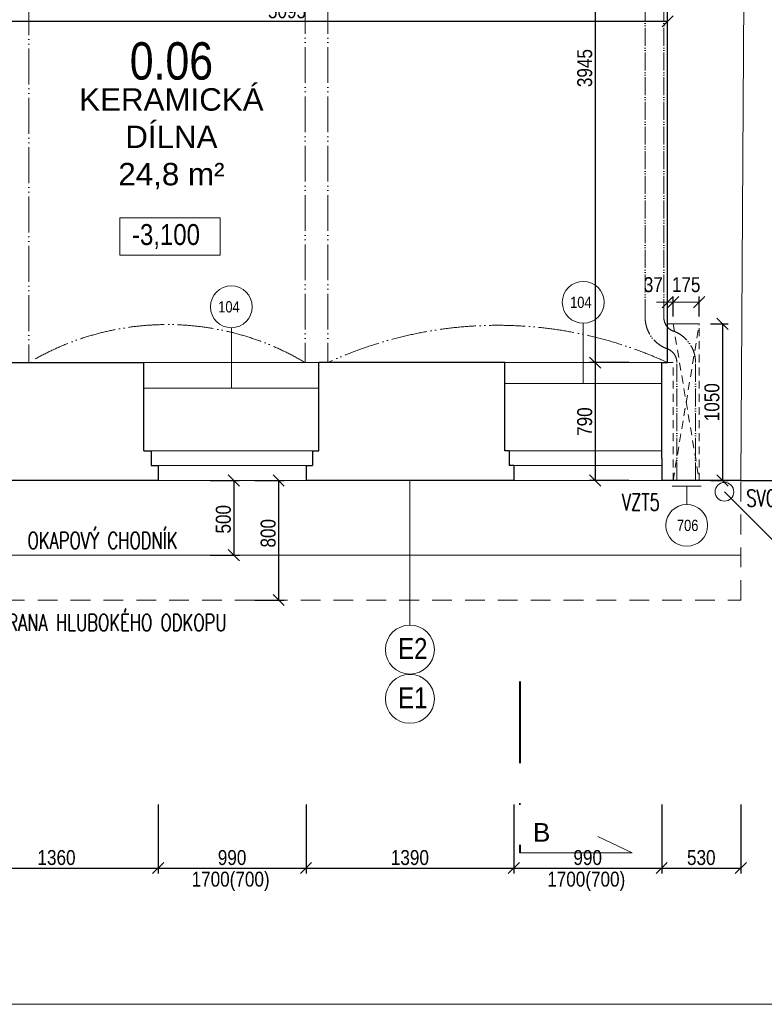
# Model space of a CAD drawing. Header units: millimetres. Extents: x -300958 to -108039, y 30118 to 292543.
# Tile 50 of 256: x -284609 to -279626, y 112682 to 119277. Entities that reach past the tile are written whole.
import ezdxf
from ezdxf.enums import TextEntityAlignment as Align

# ---------------------------------------------------------------- set-up
doc = ezdxf.new("R2010")
doc.units = ezdxf.units.MM
doc.header["$MEASUREMENT"] = 0
for name, pattern in [('ACAD_ISO05W100', [33, 24, -3, 0, -3, 0, -3]), ('DGN Style 2', [879.857395, 527.914437, -351.942958]), ('DGN Style 4', [1094.119168, 546.717885, -273.358943, 0.683397, -273.358943])]:
    doc.linetypes.add(name, pattern=pattern)
doc.layers.get('0').update_dxf_attribs({"lineweight": 13})
doc.layers.get('Defpoints').update_dxf_attribs({"color": 3, "lineweight": 13})
for name, color, linetype, lineweight in [('dims', 7, 'Continuous', 9), ('legenda', 7, 'Continuous', 13), ('navrh', 1, 'Continuous', 9), ('popis', 7, 'Continuous', 9), ('PSV', 7, 'Continuous', 13), ('RAMECEK', 7, 'Continuous', 0), ('rez', 7, 'Continuous', 13), ('tenka', 7, 'Continuous', 13), ('texts', 3, 'Continuous', 30), ('výškové kóty', 7, 'Continuous', 13), ('walls', 7, 'Continuous', 13), ('zařizovací předměty', 7, 'Continuous', 9)]:
    doc.layers.add(name, color=color, linetype=linetype, lineweight=lineweight)
doc.styles.add('GENERATED_STYLE_8', font='arial.ttf')
doc.styles.get("Standard").update_dxf_attribs({"font": 'txt.shx'})
doc.styles.add('STYLE-0', font='ARIALN.TTF')
doc.styles.add('Style-Arial', font='arial.ttf')
doc.dimstyles.new('arch', dxfattribs={"dimscale": 50, "dimtxt": 2.5, "dimasz": 2.5, "dimexe": 1.25, "dimexo": 0.9, "dimtad": 1, "dimdec": 0, "dimtxsty": 'STYLE-0', "dimblk": 'ARCHTICK', "dimcen": 2.5, "dimadec": 0, "dimazin": 0, "dimtfac": 1, "dimtdec": 0, "dimtmove": 2, "dimatfit": 3, "dimldrblk": 'ARCHTICK', "dimfxl": 0, "dimarcsym": 0})

# ---------------------------------------------------------------- blocks, each defined once
blk = doc.blocks.new('_ArchTick')
at = {"color": 0, "linetype": 'ByBlock', "flags": 128}
blk.add_lwpolyline([(-0.5, -0.5), (0.5, 0.5)], dxfattribs=at)
blk = doc.blocks.new('*D1949')
at = {"layer": 'Defpoints', "color": 0, "linetype": 'Continuous'}
for p in [(-280272.6, 120925), (-280757.6, 116980), (-280457.6, 116980)]:
    blk.add_point(p, dxfattribs=at)
at = {"layer": 'dims', "color": 0, "linetype": 'Continuous', "lineweight": -2}
for p, q in [((-280347.6, 120925), (-280795.1, 120925)), ((-280757.6, 120925), (-280757.6, 116980)), ((-280532.6, 116980), (-280795.1, 116980))]:
    blk.add_line(p, q, dxfattribs=at)
at = {"layer": 'dims', "color": 0, "linetype": 'Continuous', "lineweight": -2, "xscale": 75, "yscale": 75, "zscale": 75}
for p, rotation in [((-280757.6, 120925), 90), ((-280757.6, 116980), 270)]:
    blk.add_blockref('_ArchTick', p, dxfattribs=dict(at, rotation=rotation))
at = {"layer": 'dims', "color": 0, "linetype": 'Continuous', "insert": (-280827.4, 118952.5), "char_height": 100, "attachment_point": 5, "rotation": 90, "style": 'STYLE-0'}
blk.add_mtext('3945', dxfattribs=at)
blk = doc.blocks.new('*U49')
at = {"layer": 'RAMECEK', "linetype": 'Continuous', "lineweight": 0, "flags": 128}
blk.add_lwpolyline([(-15750, -11137.5), (15750, -11137.5), (15750, 11137.5), (-15750, 11137.5)], close=True, dxfattribs=at)
blk = doc.blocks.new('*D1971')
at = {"layer": 'Defpoints', "color": 0, "linetype": 'Continuous'}
for p in [(-285042.6, 114095), (-283682.6, 114095), (-283682.6, 113595)]:
    blk.add_point(p, dxfattribs=at)
at = {"layer": 'dims', "color": 0, "linetype": 'Continuous', "lineweight": -2}
for p, q in [((-285042.6, 114020), (-285042.6, 113557.5)), ((-283682.6, 114020), (-283682.6, 113557.5)), ((-285042.6, 113595), (-283682.6, 113595))]:
    blk.add_line(p, q, dxfattribs=at)
at = {"layer": 'dims', "color": 0, "linetype": 'Continuous', "lineweight": -2, "xscale": 75, "yscale": 75, "zscale": 75, "rotation": 180}
blk.add_blockref('_ArchTick', (-285042.6, 113595), dxfattribs=at)
at = {"layer": 'dims', "color": 0, "linetype": 'Continuous', "lineweight": -2, "xscale": 75, "yscale": 75, "zscale": 75}
blk.add_blockref('_ArchTick', (-283682.6, 113595), dxfattribs=at)
at = {"layer": 'dims', "color": 0, "linetype": 'Continuous', "insert": (-284362.6, 113664.8), "char_height": 100, "attachment_point": 5, "style": 'STYLE-0'}
blk.add_mtext('1360', dxfattribs=at)
blk = doc.blocks.new('*D1972')
at = {"layer": 'Defpoints', "color": 0, "linetype": 'Continuous'}
for p in [(-283682.6, 114095), (-282692.6, 114095), (-282692.6, 113595)]:
    blk.add_point(p, dxfattribs=at)
at = {"layer": 'dims', "color": 0, "linetype": 'Continuous', "lineweight": -2}
for p, q in [((-283682.6, 114020), (-283682.6, 113557.5)), ((-282692.6, 114020), (-282692.6, 113557.5)), ((-283682.6, 113595), (-282692.6, 113595))]:
    blk.add_line(p, q, dxfattribs=at)
at = {"layer": 'dims', "color": 0, "linetype": 'Continuous', "lineweight": -2, "xscale": 75, "yscale": 75, "zscale": 75, "rotation": 180}
blk.add_blockref('_ArchTick', (-283682.6, 113595), dxfattribs=at)
at = {"layer": 'dims', "color": 0, "linetype": 'Continuous', "lineweight": -2, "xscale": 75, "yscale": 75, "zscale": 75}
blk.add_blockref('_ArchTick', (-282692.6, 113595), dxfattribs=at)
at = {"layer": 'dims', "color": 0, "linetype": 'Continuous', "insert": (-283187.6, 113664.8), "char_height": 100, "attachment_point": 5, "style": 'STYLE-0'}
blk.add_mtext('990', dxfattribs=at)
blk = doc.blocks.new('*D1973')
at = {"layer": 'Defpoints', "color": 0, "linetype": 'Continuous'}
for p in [(-282692.6, 114095), (-281302.6, 114095), (-281302.6, 113595)]:
    blk.add_point(p, dxfattribs=at)
at = {"layer": 'dims', "color": 0, "linetype": 'Continuous', "lineweight": -2}
for p, q in [((-282692.6, 114020), (-282692.6, 113557.5)), ((-281302.6, 114020), (-281302.6, 113557.5)), ((-282692.6, 113595), (-281302.6, 113595))]:
    blk.add_line(p, q, dxfattribs=at)
at = {"layer": 'dims', "color": 0, "linetype": 'Continuous', "lineweight": -2, "xscale": 75, "yscale": 75, "zscale": 75, "rotation": 180}
blk.add_blockref('_ArchTick', (-282692.6, 113595), dxfattribs=at)
at = {"layer": 'dims', "color": 0, "linetype": 'Continuous', "lineweight": -2, "xscale": 75, "yscale": 75, "zscale": 75}
blk.add_blockref('_ArchTick', (-281302.6, 113595), dxfattribs=at)
at = {"layer": 'dims', "color": 0, "linetype": 'Continuous', "insert": (-281997.6, 113664.8), "char_height": 100, "attachment_point": 5, "style": 'STYLE-0'}
blk.add_mtext('1390', dxfattribs=at)
blk = doc.blocks.new('*D1974')
at = {"layer": 'Defpoints', "color": 0, "linetype": 'Continuous'}
for p in [(-281302.6, 114095), (-280312.6, 114095), (-280312.6, 113595)]:
    blk.add_point(p, dxfattribs=at)
at = {"layer": 'dims', "color": 0, "linetype": 'Continuous', "lineweight": -2}
for p, q in [((-281302.6, 114020), (-281302.6, 113557.5)), ((-280312.6, 114020), (-280312.6, 113557.5)), ((-281302.6, 113595), (-280312.6, 113595))]:
    blk.add_line(p, q, dxfattribs=at)
at = {"layer": 'dims', "color": 0, "linetype": 'Continuous', "lineweight": -2, "xscale": 75, "yscale": 75, "zscale": 75, "rotation": 180}
blk.add_blockref('_ArchTick', (-281302.6, 113595), dxfattribs=at)
at = {"layer": 'dims', "color": 0, "linetype": 'Continuous', "lineweight": -2, "xscale": 75, "yscale": 75, "zscale": 75}
blk.add_blockref('_ArchTick', (-280312.6, 113595), dxfattribs=at)
at = {"layer": 'dims', "color": 0, "linetype": 'Continuous', "insert": (-280807.6, 113664.8), "char_height": 100, "attachment_point": 5, "style": 'STYLE-0'}
blk.add_mtext('990', dxfattribs=at)
blk = doc.blocks.new('*D1975')
at = {"layer": 'Defpoints', "color": 0, "linetype": 'Continuous'}
for p in [(-280312.6, 114095), (-279782.6, 114095), (-279782.6, 113595)]:
    blk.add_point(p, dxfattribs=at)
at = {"layer": 'dims', "color": 0, "linetype": 'Continuous', "lineweight": -2}
for p, q in [((-280312.6, 114020), (-280312.6, 113557.5)), ((-279782.6, 114020), (-279782.6, 113557.5)), ((-280312.6, 113595), (-279782.6, 113595))]:
    blk.add_line(p, q, dxfattribs=at)
at = {"layer": 'dims', "color": 0, "linetype": 'Continuous', "lineweight": -2, "xscale": 75, "yscale": 75, "zscale": 75, "rotation": 180}
blk.add_blockref('_ArchTick', (-280312.6, 113595), dxfattribs=at)
at = {"layer": 'dims', "color": 0, "linetype": 'Continuous', "lineweight": -2, "xscale": 75, "yscale": 75, "zscale": 75}
blk.add_blockref('_ArchTick', (-279782.6, 113595), dxfattribs=at)
at = {"layer": 'dims', "color": 0, "linetype": 'Continuous', "insert": (-280047.6, 113664.8), "char_height": 100, "attachment_point": 5, "style": 'STYLE-0'}
blk.add_mtext('530', dxfattribs=at)
blk = doc.blocks.new('*U48')
at = {"layer": 'rez', "linetype": 'DGN Style 4', "lineweight": 40}
blk.add_line((-376.1, 573.9), (-376.1, -573.9), dxfattribs=at)
at = {"layer": 'rez', "linetype": 'Continuous', "lineweight": 0, "flags": 128}
blk.add_lwpolyline([(-376.1, -573.9), (376.1, -573.9), (146.2, -463.7)], dxfattribs=at)
blk = doc.blocks.new('*D2036')
at = {"layer": 'Defpoints', "color": 0, "linetype": 'Continuous'}
for p in [(-280532.6, 116980), (-280757.6, 116190), (-280457.6, 116190)]:
    blk.add_point(p, dxfattribs=at)
at = {"layer": 'dims', "color": 0, "linetype": 'Continuous', "lineweight": -2}
for p, q in [((-280607.6, 116980), (-280795.1, 116980)), ((-280757.6, 116980), (-280757.6, 116190)), ((-280532.6, 116190), (-280795.1, 116190))]:
    blk.add_line(p, q, dxfattribs=at)
at = {"layer": 'dims', "color": 0, "linetype": 'Continuous', "lineweight": -2, "xscale": 75, "yscale": 75, "zscale": 75}
for p, rotation in [((-280757.6, 116980), 90), ((-280757.6, 116190), 270)]:
    blk.add_blockref('_ArchTick', p, dxfattribs=dict(at, rotation=rotation))
at = {"layer": 'dims', "color": 0, "linetype": 'Continuous', "insert": (-280827.4, 116585), "char_height": 100, "attachment_point": 5, "rotation": 90, "style": 'STYLE-0'}
blk.add_mtext('790', dxfattribs=at)
blk = doc.blocks.new('*D1909')
at = {"layer": 'Defpoints', "color": 0, "linetype": 'Continuous'}
for p in [(-285367.6, 119265.7), (-285367.6, 119021.6), (-280272.6, 119021.6)]:
    blk.add_point(p, dxfattribs=at)
at = {"layer": 'dims', "color": 0, "linetype": 'Continuous', "lineweight": -2}
for p, q in [((-285367.6, 119096.6), (-285367.6, 119303.2)), ((-280272.6, 119096.6), (-280272.6, 119303.2)), ((-280272.6, 119265.7), (-285367.6, 119265.7))]:
    blk.add_line(p, q, dxfattribs=at)
at = {"layer": 'dims', "color": 0, "linetype": 'Continuous', "lineweight": -2, "xscale": 75, "yscale": 75, "zscale": 75, "rotation": 180}
blk.add_blockref('_ArchTick', (-285367.6, 119265.7), dxfattribs=at)
at = {"layer": 'dims', "color": 0, "linetype": 'Continuous', "lineweight": -2, "xscale": 75, "yscale": 75, "zscale": 75}
blk.add_blockref('_ArchTick', (-280272.6, 119265.7), dxfattribs=at)
at = {"layer": 'dims', "color": 0, "linetype": 'Continuous', "insert": (-282820.1, 119335.6), "char_height": 100, "attachment_point": 5, "style": 'STYLE-0'}
blk.add_mtext('5095', dxfattribs=at)
blk = doc.blocks.new('*D1856')
at = {"layer": 'Defpoints', "color": 0, "linetype": 'Continuous'}
for p in [(-280061.1, 117239.9), (-280061.1, 116190), (-279906.2, 116190)]:
    blk.add_point(p, dxfattribs=at)
at = {"layer": 'dims', "color": 0, "linetype": 'Continuous', "lineweight": -2}
for p, q in [((-279986.1, 117239.9), (-279868.7, 117239.9)), ((-279906.2, 117239.9), (-279906.2, 116190)), ((-279986.1, 116190), (-279868.7, 116190))]:
    blk.add_line(p, q, dxfattribs=at)
at = {"layer": 'dims', "color": 0, "linetype": 'Continuous', "lineweight": -2, "xscale": 75, "yscale": 75, "zscale": 75}
for p, rotation in [((-279906.2, 117239.9), 90), ((-279906.2, 116190), 270)]:
    blk.add_blockref('_ArchTick', p, dxfattribs=dict(at, rotation=rotation))
at = {"layer": 'dims', "color": 0, "linetype": 'Continuous', "insert": (-279976, 116714.9), "char_height": 100, "attachment_point": 5, "rotation": 90, "style": 'STYLE-0'}
blk.add_mtext('1050', dxfattribs=at)
blk = doc.blocks.new('*D1857')
at = {"layer": 'Defpoints', "color": 0, "linetype": 'Continuous'}
for p in [(-280061.1, 117384.8), (-280236.1, 117214.3), (-280061.1, 117214.3)]:
    blk.add_point(p, dxfattribs=at)
at = {"layer": 'tenka', "color": 0, "linetype": 'ByBlock', "lineweight": -2}
for p, q in [((-280236.1, 117289.3), (-280236.1, 117422.3)), ((-280061.1, 117289.3), (-280061.1, 117422.3))]:
    blk.add_line(p, q, dxfattribs=at)
at = {"layer": 'tenka', "linetype": 'ByBlock', "lineweight": 0}
blk.add_line((-280236.1, 117384.8), (-280061.1, 117384.8), dxfattribs=at)
at = {"layer": 'tenka', "linetype": 'Continuous', "lineweight": 0, "xscale": 75, "yscale": 75, "zscale": 75, "rotation": 180}
blk.add_blockref('_ArchTick', (-280236.1, 117384.8), dxfattribs=at)
at = {"layer": 'tenka', "linetype": 'Continuous', "lineweight": 0, "xscale": 75, "yscale": 75, "zscale": 75}
blk.add_blockref('_ArchTick', (-280061.1, 117384.8), dxfattribs=at)
at = {"layer": 'tenka', "color": 0, "linetype": 'Continuous', "insert": (-280148.6, 117501.5), "char_height": 100, "attachment_point": 5, "style": 'STYLE-0'}
blk.add_mtext('175', dxfattribs=at)
blk = doc.blocks.new('*D1858')
at = {"layer": 'Defpoints', "color": 0, "linetype": 'Continuous'}
for p in [(-280236.1, 117384.8), (-280272.6, 117214.3), (-280236.1, 117214.3)]:
    blk.add_point(p, dxfattribs=at)
at = {"layer": 'tenka', "linetype": 'ByBlock', "lineweight": 0}
for p, q in [((-280272.6, 117384.8), (-280347.6, 117384.8)), ((-280272.6, 117384.8), (-280236.1, 117384.8)), ((-280236.1, 117384.8), (-280161.1, 117384.8))]:
    blk.add_line(p, q, dxfattribs=at)
at = {"layer": 'tenka', "color": 0, "linetype": 'ByBlock', "lineweight": -2}
for p, q in [((-280272.6, 117289.3), (-280272.6, 117422.3)), ((-280236.1, 117289.3), (-280236.1, 117422.3))]:
    blk.add_line(p, q, dxfattribs=at)
at = {"layer": 'tenka', "linetype": 'Continuous', "lineweight": 0, "xscale": 75, "yscale": 75, "zscale": 75}
blk.add_blockref('_ArchTick', (-280272.6, 117384.8), dxfattribs=at)
at = {"layer": 'tenka', "linetype": 'Continuous', "lineweight": 0, "xscale": 75, "yscale": 75, "zscale": 75, "rotation": 180}
blk.add_blockref('_ArchTick', (-280236.1, 117384.8), dxfattribs=at)
at = {"layer": 'tenka', "color": 0, "linetype": 'Continuous', "insert": (-280368.5, 117501.5), "char_height": 100, "attachment_point": 5, "style": 'STYLE-0'}
blk.add_mtext('37', dxfattribs=at)
blk = doc.blocks.new('*D1880')
at = {"layer": 'Defpoints', "color": 0, "linetype": 'Continuous'}
for p in [(-283410.3, 116190), (-283410.3, 115690), (-283176, 115690)]:
    blk.add_point(p, dxfattribs=at)
at = {"layer": 'dims', "color": 0, "linetype": 'Continuous', "lineweight": -2}
for p, q in [((-283335.3, 116190), (-283138.5, 116190)), ((-283176, 116190), (-283176, 115690)), ((-283335.3, 115690), (-283138.5, 115690))]:
    blk.add_line(p, q, dxfattribs=at)
at = {"layer": 'dims', "color": 0, "linetype": 'Continuous', "lineweight": -2, "xscale": 75, "yscale": 75, "zscale": 75}
for p, rotation in [((-283176, 116190), 90), ((-283176, 115690), 270)]:
    blk.add_blockref('_ArchTick', p, dxfattribs=dict(at, rotation=rotation))
at = {"layer": 'dims', "color": 0, "linetype": 'Continuous', "insert": (-283245.8, 115930.9), "char_height": 100, "attachment_point": 5, "rotation": 90, "style": 'STYLE-0'}
blk.add_mtext('500', dxfattribs=at)
blk = doc.blocks.new('*D1881')
at = {"layer": 'Defpoints', "color": 0, "linetype": 'Continuous'}
for p in [(-283110.3, 116190), (-283110.3, 115390), (-282876, 115390)]:
    blk.add_point(p, dxfattribs=at)
at = {"layer": 'dims', "color": 0, "linetype": 'Continuous', "lineweight": -2}
for p, q in [((-283035.3, 116190), (-282838.5, 116190)), ((-282876, 116190), (-282876, 115390)), ((-283035.3, 115390), (-282838.5, 115390))]:
    blk.add_line(p, q, dxfattribs=at)
at = {"layer": 'dims', "color": 0, "linetype": 'Continuous', "lineweight": -2, "xscale": 75, "yscale": 75, "zscale": 75}
for p, rotation in [((-282876, 116190), 90), ((-282876, 115390), 270)]:
    blk.add_blockref('_ArchTick', p, dxfattribs=dict(at, rotation=rotation))
at = {"layer": 'dims', "color": 0, "linetype": 'Continuous', "insert": (-282945.8, 115837.2), "char_height": 100, "attachment_point": 5, "rotation": 90, "style": 'STYLE-0'}
blk.add_mtext('800', dxfattribs=at)

msp = doc.modelspace()

# ---------------------------------------------------------------- linework, layer by layer
at = {"layer": 'legenda', "linetype": 'Continuous', "lineweight": 0}
msp.add_line((-281997.6, 116190), (-281997.6, 115221.9), dxfattribs=at)
for centre in [(-281997.5, 115058.2), (-281997.5, 114728.2)]:
    msp.add_circle(centre, 163.8, dxfattribs=at)
at = {"layer": 'navrh', "linetype": 'Continuous'}
for p, q in [((-283730.1, 116390), (-282650.1, 116390)), ((-281332.6, 116390), (-280312.6, 116390)), ((-283682.6, 116290), (-282692.6, 116290)), ((-281302.6, 116290), (-280312.6, 116290)), ((-286507.6, 115690), (-279782.6, 115690))]:
    msp.add_line(p, q, dxfattribs=at)
at = {"layer": 'PSV', "linetype": 'Continuous', "lineweight": 0}
for p, q in [((-283192.6, 117213.7), (-283192.6, 116810)), ((-280837.6, 117243.7), (-280837.6, 116840)), ((-280048.4, 116190), (-280241.4, 116190)), ((-280048.4, 116153), (-280241.4, 116153)), ((-280144.9, 116153), (-280144.9, 116030)), ((-279564.3, 115786.7), (-279892.6, 116115))]:
    msp.add_line(p, q, dxfattribs=at)
for centre in [(-280837.6, 117383.8), (-283192.6, 117353.8), (-280144.9, 115890)]:
    msp.add_circle(centre, 140.1, dxfattribs=at)
at = {"layer": 'tenka', "linetype": 'Continuous'}
for p, q in [((-279682.6, 132620), (-279782.6, 116190)), ((-280272.6, 117239.9), (-280061.1, 117239.9)), ((-283777.6, 116980), (-282607.6, 116980)), ((-281362.6, 116980), (-280312.6, 116980)), ((-283777.6, 116810), (-282607.6, 116810)), ((-281362.6, 116840), (-280312.6, 116840)), ((-283682.6, 116190), (-282692.6, 116190)), ((-281362.6, 116190), (-280312.6, 116190))]:
    msp.add_line(p, q, dxfattribs=at)
at = {"layer": 'tenka', "linetype": 'DGN Style 2', "ltscale": 0.1}
for p, q in [((-280236.1, 117239.9), (-280061.1, 116190)), ((-280236.1, 116190), (-280061.1, 117239.9)), ((-280061.1, 116190), (-280061.1, 117239.9)), ((-280272.6, 116980), (-280236.1, 116980)), ((-280236.1, 116190), (-280236.1, 116980))]:
    msp.add_line(p, q, dxfattribs=at)
at = {"layer": 'tenka', "linetype": 'DGN Style 2', "ltscale": 0.25}
for p, q in [((-279782.6, 115390), (-279782.6, 116190)), ((-288007.6, 115390), (-279782.6, 115390))]:
    msp.add_line(p, q, dxfattribs=at)
at = {"layer": 'tenka', "linetype": 'ACAD_ISO05W100', "ltscale": 10, "flags": 128}
for points in [[(-282697.6, 122725), (-282697.6, 116980)], [(-282547.6, 122725), (-282547.6, 116980)], [(-284547.6, 122715), (-284547.6, 116980)]]:
    msp.add_lwpolyline(points, dxfattribs=at)
for points in [[(-282697.6, 116980, 0.275499), (-284547.6, 116980)], [(-280272.6, 116980, 0.219802), (-282547.6, 116980)]]:
    msp.add_lwpolyline(points, format="xyb", dxfattribs=at)
at = {"layer": 'tenka', "linetype": 'Continuous', "flags": 128}
msp.add_lwpolyline([(-282607.6, 116980), (-281362.6, 116980)], dxfattribs=at)
at = {"layer": 'tenka', "linetype": 'Continuous'}
msp.add_circle((-279892.6, 116115), 62.5, dxfattribs=at)
at = {"layer": 'výškové kóty', "linetype": 'Continuous', "lineweight": 0, "flags": 128}
msp.add_lwpolyline([(-283937.9, 117948.7), (-283267.2, 117948.7), (-283267.2, 117699.1), (-283937.9, 117699.1)], close=True, dxfattribs=at)
at = {"layer": 'walls', "linetype": 'Continuous', "lineweight": 30}
for p, q in [((-280272.6, 116980), (-280272.6, 120925)), ((-283777.6, 116390), (-283777.6, 116980)), ((-282607.6, 116390), (-282607.6, 116980)), ((-281362.6, 116980), (-282607.6, 116980)), ((-281362.6, 116390), (-281362.6, 116980)), ((-280312.6, 116340), (-280312.6, 116980)), ((-280312.6, 116980), (-280272.6, 116980)), ((-283777.6, 116390), (-283730.1, 116390)), ((-283730.1, 116390), (-283730.1, 116290)), ((-282650.1, 116390), (-282650.1, 116290)), ((-282650.1, 116390), (-282607.6, 116390)), ((-281332.6, 116390), (-281362.6, 116390)), ((-281332.6, 116390), (-281332.6, 116290)), ((-280312.6, 116340), (-280312.6, 116190)), ((-283730.1, 116290), (-283682.6, 116290)), ((-283682.6, 116290), (-283682.6, 116190)), ((-282692.6, 116290), (-282692.6, 116190)), ((-282692.6, 116290), (-282650.1, 116290)), ((-281302.6, 116290), (-281332.6, 116290)), ((-281302.6, 116290), (-281302.6, 116190)), ((-283682.6, 116190), (-285042.6, 116190)), ((-281302.6, 116190), (-282692.6, 116190)), ((-279782.6, 116190), (-280312.6, 116190)), ((-279782.6, 116190), (-278732.6, 116190))]:
    msp.add_line(p, q, dxfattribs=at)
at = {"layer": 'walls', "linetype": 'Continuous', "lineweight": 30, "flags": 128}
msp.add_lwpolyline([(-284987.6, 116980), (-283777.6, 116980)], dxfattribs=at)
at = {"layer": 'zařizovací předměty', "linetype": 'ACAD_ISO05W100', "lineweight": 0, "ltscale": 5}
for p, q in [((-280423.4, 117283.9), (-280423.4, 121105.5)), ((-280298.4, 117283.9), (-280298.4, 121105.5)), ((-280211.1, 116190), (-280211.1, 116980)), ((-280086.1, 116190), (-280086.1, 116980))]:
    msp.add_line(p, q, dxfattribs=at)
for centre, radius, start, end in [((-280198.4, 117283.9), 225, 180, 252.45529), ((-280198.4, 117283.9), 100, 180, 255.97358), ((-280311.1, 116980), 225, 0, 72.45529), ((-280311.1, 116980), 100, 0, 75.97358)]:
    msp.add_arc(centre, radius, start, end, dxfattribs=at)

# ---------------------------------------------------------------- block references
at = {"layer": 'RAMECEK', "linetype": 'Continuous', "lineweight": 0}
msp.add_blockref('*U49', (-283982.6, 123820), dxfattribs=at)
at = {"layer": 'rez', "linetype": 'DGN Style 4', "lineweight": 40}
msp.add_blockref('*U48', (-280885.6, 114271.1), dxfattribs=at)

# ---------------------------------------------------------------- texts
at = {"layer": 'dims', "linetype": 'Continuous', "style": 'STYLE-0'}
for p in [(-283197.4, 113520.7), (-280817.4, 113520.7)]:
    msp.add_text('1700(700)', height=100, dxfattribs=at).set_placement(p, align=Align.MIDDLE_CENTER)
at = {"layer": 'legenda', "linetype": 'Continuous', "lineweight": 0, "char_height": 140, "width": 298.375, "attachment_point": 7, "style": 'STYLE-0'}
for s, insert in [('E2', (-282076.3, 114995.4)), ('E1', (-282076.3, 114665.4))]:
    msp.add_mtext(s, dxfattribs=dict(at, insert=insert))
at = {"layer": 'popis', "linetype": 'Continuous', "lineweight": 0, "insert": (-283593.6, 118817.5), "char_height": 150, "width": 1303.837, "attachment_point": 2, "style": 'GENERATED_STYLE_8'}
msp.add_mtext('KERAMICKÁ DÍLNA\\P24,8 m²', dxfattribs=at)
at = {"layer": 'popis', "linetype": 'Continuous', "char_height": 112, "attachment_point": 4, "rotation": 0.00116, "line_spacing_factor": 0.765173, "style": 'Style-Arial'}
for s, insert in [('{\\Fromans|c238;\\W0.71429;SVOD}', (-279745.8, 116071.9)), ('{\\Fromans|c238;\\W0.71429;VZT5}', (-280579.1, 116045.5)), ('{\\Fromans|c238;\\W0.7143;OKAPOVÝ CHODNÍK}', (-284556.5, 115788.6)), ('{\\Fromans|c238;\\W0.7143;HRANA HLUBOKÉHO ODKOPU}', (-284767.1, 115238.9))]:
    msp.add_mtext(s, dxfattribs=dict(at, insert=insert))
at = {"layer": 'PSV', "linetype": 'Continuous', "lineweight": 0, "style": 'STYLE-0'}
for s, p in [('104', (-283208.5, 117353.8)), ('104', (-280853.5, 117383.8)), ('706', (-280138.6, 115890))]:
    msp.add_text(s, height=75, dxfattribs=at).set_placement(p, align=Align.MIDDLE_CENTER)
at = {"layer": 'rez', "linetype": 'Continuous', "lineweight": 0, "insert": (-281174.2, 113771.4), "char_height": 125, "width": 353.127, "attachment_point": 7, "style": 'GENERATED_STYLE_8'}
msp.add_mtext('B', dxfattribs=at)
at = {"layer": 'texts', "linetype": 'Continuous', "lineweight": 0, "insert": (-283593.6, 118998.8), "char_height": 250, "attachment_point": 5, "line_spacing_factor": 0.725795}
msp.add_mtext('{\\fArial Narrow|b0|i0|c238|p39;0.06}', dxfattribs=at)
at = {"layer": 'výškové kóty', "linetype": 'Continuous', "lineweight": 0, "insert": (-283857.3, 117907.8), "char_height": 140, "width": 1046.843, "attachment_point": 1, "style": 'STYLE-0'}
msp.add_mtext('-3,100', dxfattribs=at)

# ---------------------------------------------------------------- dimensions: what is measured, and where the dimension line sits
at = {"layer": 'dims', "linetype": 'Continuous'}
for base, p1, p2, angle, picture, middle in [((-280757.6, 116980), (-280272.6, 120925), (-280457.6, 116980), 270, '*D1949', (-280827.4, 118952.5)), ((-285367.6, 119265.7), (-280272.6, 119021.6), (-285367.6, 119021.6), 180, '*D1909', (-282820.1, 119335.6)), ((-279906.2, 116190), (-280061.1, 117239.9), (-280061.1, 116190), 270, '*D1856', (-279976, 116714.9)), ((-280757.6, 116190), (-280532.6, 116980), (-280457.6, 116190), 270, '*D2036', (-280827.4, 116585))]:
    dim = msp.add_linear_dim(base=base, p1=p1, p2=p2, angle=angle, dimstyle='arch', override={"dimtxt": 2, "dimasz": 1.5, "dimexe": 0.75, "dimexo": 1.5, "dimgap": 0.375, "dimcen": 0.05}, dxfattribs=at)
    dim.commit()
    dim.dimension.update_dxf_attribs({"geometry": picture, "text_midpoint": middle})
for base, p1, p2, picture, middle in [((-283176, 115690), (-283410.3, 116190), (-283410.3, 115690), '*D1880', (-283245.8, 115930.9)), ((-282876, 115390), (-283110.3, 116190), (-283110.3, 115390), '*D1881', (-282945.8, 115837.2))]:
    dim = msp.add_linear_dim(base=base, p1=p1, p2=p2, angle=270, dimstyle='arch', override={"dimtxt": 2, "dimasz": 1.5, "dimexe": 0.75, "dimexo": 1.5, "dimgap": 0.375, "dimcen": 0.05}, dxfattribs=at)
    dim.commit()
    dim.dimension.update_dxf_attribs({"geometry": picture, "text_midpoint": middle, "dimtype": 160})
for base, p1, p2, picture, middle in [((-283682.6, 113595), (-285042.6, 114095), (-283682.6, 114095), '*D1971', (-284362.6, 113664.8)), ((-282692.6, 113595), (-283682.6, 114095), (-282692.6, 114095), '*D1972', (-283187.6, 113664.8)), ((-281302.6, 113595), (-282692.6, 114095), (-281302.6, 114095), '*D1973', (-281997.6, 113664.8)), ((-280312.6, 113595), (-281302.6, 114095), (-280312.6, 114095), '*D1974', (-280807.6, 113664.8)), ((-279782.6, 113595), (-280312.6, 114095), (-279782.6, 114095), '*D1975', (-280047.6, 113664.8))]:
    dim = msp.add_linear_dim(base=base, p1=p1, p2=p2, dimstyle='arch', override={"dimtxt": 2, "dimasz": 1.5, "dimexe": 0.75, "dimexo": 1.5, "dimgap": 0.375, "dimcen": 0.05}, dxfattribs=at)
    dim.commit()
    dim.dimension.update_dxf_attribs({"geometry": picture, "text_midpoint": middle})
at = {"layer": 'tenka', "linetype": 'Continuous'}
dim = msp.add_linear_dim(base=(-280236.0916223, 117384.8028989), p1=(-280272.5916223, 117214.2853685), p2=(-280236.0916223, 117214.2853685), dimstyle='arch', override={"dimtxt": 2, "dimasz": 1.5, "dimexe": 0.75, "dimexo": 1.5, "dimgap": 0.375, "dimcen": 0.05, "dimclrd": 256, "dimlwd": 0, "dimarcsym": 1}, dxfattribs=at)
dim.commit()
dim.dimension.update_dxf_attribs({"geometry": '*D1858', "text_midpoint": (-280368.531782, 117501.4851977), "dimtype": 160})
dim = msp.add_linear_dim(base=(-280061.1, 117384.8), p1=(-280236.1, 117214.3), p2=(-280061.1, 117214.3), dimstyle='arch', override={"dimtxt": 2, "dimasz": 1.5, "dimexe": 0.75, "dimexo": 1.5, "dimgap": 0.375, "dimcen": 0.05, "dimclrd": 256, "dimlwd": 0, "dimarcsym": 1}, dxfattribs=at)
dim.commit()
dim.dimension.update_dxf_attribs({"geometry": '*D1857', "text_midpoint": (-280148.6, 117501.5)})

doc.saveas('drawing.dxf')
